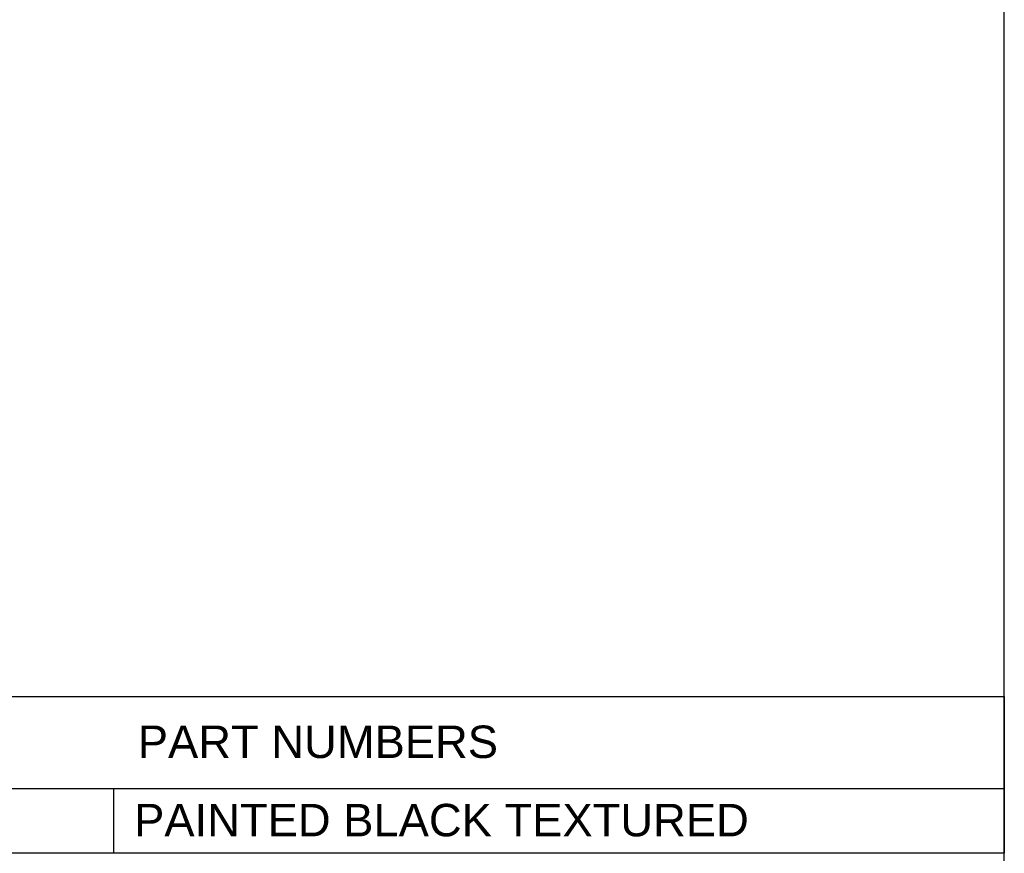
# Model space of a CAD drawing. Header units: inches. Extents: x 0 to 16.1, y 0 to 12.
# Tile 11 of 12: x 13 to 16, y 3.4 to 6. Entities that reach past the tile are written whole.
import ezdxf
from ezdxf.enums import TextEntityAlignment as Align

# ---------------------------------------------------------------- set-up
doc = ezdxf.new("R2010")
doc.units = ezdxf.units.IN
doc.header["$MEASUREMENT"] = 0
doc.layers.add('Default', color=7, linetype='Continuous')
doc.styles.add('SEACAD_Arial', font='arial.ttf')

# ---------------------------------------------------------------- blocks, each defined once
blk = doc.blocks.new('SE')
at = {"color": 7, "linetype": 'Continuous'}
for p, q in [((11.7871, 3.5932), (16.0164, 3.5932)), ((13.273, 3.5932), (13.273, 3.3932))]:
    blk.add_line(p, q, dxfattribs=at)
blk.add_lwpolyline([(11.7871, 3.3932), (11.7871, 3.8759), (16.0164, 3.8759), (16.0164, 3.3932), (11.7871, 3.3932)], dxfattribs=at)
at = {"color": 7, "linetype": 'Continuous', "style": 'SEACAD_Arial'}
for s, p in [('PART NUMBERS', (13.3474, 3.7867)), ('PAINTED BLACK TEXTURED', (13.3361, 3.5454))]:
    blk.add_text(s, height=0.1, dxfattribs=at).set_placement(p, align=Align.TOP_LEFT)

msp = doc.modelspace()

# ---------------------------------------------------------------- linework, layer by layer
at = {"layer": 'Default', "color": 7, "linetype": 'Continuous'}
msp.add_line((16.017, 0), (16.017, 11.9693), dxfattribs=at)

# ---------------------------------------------------------------- block references
msp.add_blockref('SE', (0, 0))

doc.saveas('drawing.dxf')
